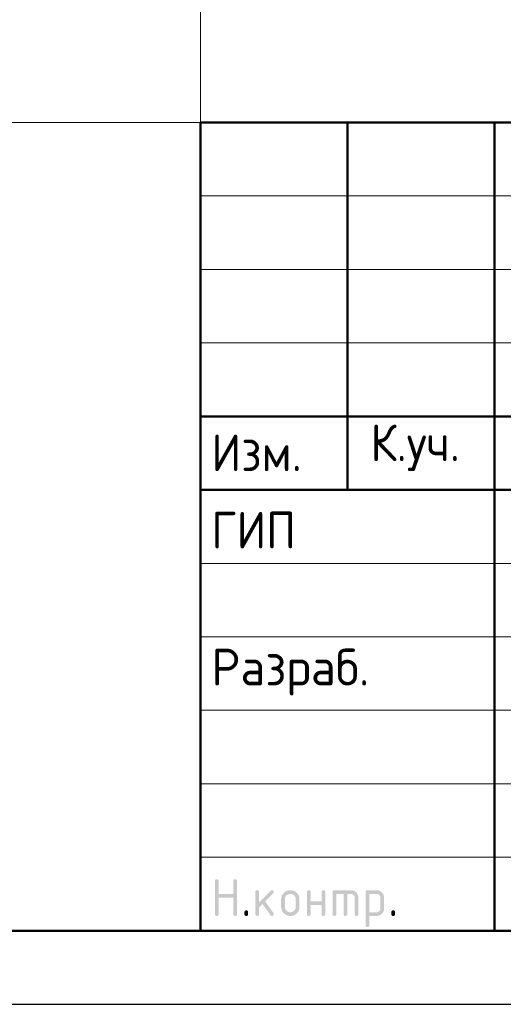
# Model space of a CAD drawing. Header units: millimetres. Extents: x 0 to 42000, y 0 to 29700.
# Tile 12 of 21: x 21771 to 25060, y 0 to 6699. Entities that reach past the tile are written whole.
import ezdxf

# ---------------------------------------------------------------- set-up
doc = ezdxf.new("R2010")
doc.units = ezdxf.units.MM
doc.layers.add('Standard', color=7, linetype='Continuous', lineweight=25)
doc.styles.add('ISOCPEUR', font='txt')

msp = doc.modelspace()

# ---------------------------------------------------------------- hatches: boundary and pattern name
at = {"layer": 'Standard', "linetype": 'Continuous', "lineweight": 25, "transparency": 33554687}
for points in [[(23099.1, 613.8), (23099.1, 838.8), (23099.1, 840.4), (23099.3, 841.7), (23099.5, 843.1), (23099.9, 844.3), (23100.3, 845.4), (23100.8, 846.4), (23101.4, 847.4), (23102.2, 848.2), (23103, 848.9), (23104, 849.5), (23104.9, 850.1), (23106.1, 850.5), (23107.3, 850.9), (23108.7, 851.1), (23110, 851.3), (23111.6, 851.3), (23113.2, 851.3), (23114.5, 851.1), (23115.9, 850.9), (23117.1, 850.5), (23118.3, 850.1), (23119.2, 849.5), (23120.2, 848.9), (23121, 848.2), (23121.8, 847.4), (23122.4, 846.4), (23123, 845.4), (23123.3, 844.3), (23123.7, 843.1), (23123.9, 841.7), (23124.1, 840.4), (23124.1, 838.8), (23124.1, 751.3), (23223.9, 751.3), (23223.9, 838.8), (23223.9, 840.4), (23224, 841.7), (23224.2, 843.1), (23224.6, 844.3), (23225, 845.4), (23225.6, 846.4), (23226.2, 847.4), (23227, 848.2), (23227.8, 848.9), (23228.7, 849.5), (23229.7, 850.1), (23230.9, 850.5), (23232.1, 850.9), (23233.4, 851.1), (23234.8, 851.3), (23236.4, 851.3), (23237.9, 851.3), (23239.3, 851.1), (23240.7, 850.9), (23241.9, 850.5), (23243, 850.1), (23244, 849.5), (23245, 848.9), (23245.8, 848.2), (23246.6, 847.4), (23247.1, 846.4), (23247.7, 845.4), (23248.1, 844.3), (23248.5, 843.1), (23248.7, 841.7), (23248.9, 840.4), (23248.9, 838.8), (23248.9, 613.8), (23248.9, 612.2), (23248.7, 610.9), (23248.5, 609.5), (23248.1, 608.3), (23247.7, 607.1), (23247.1, 606.2), (23246.6, 605.2), (23245.8, 604.4), (23245, 603.6), (23244, 603), (23243, 602.5), (23241.9, 602.1), (23240.7, 601.7), (23239.3, 601.5), (23237.9, 601.3), (23236.4, 601.3), (23234.8, 601.3), (23233.4, 601.5), (23232.1, 601.7), (23230.9, 602.1), (23229.7, 602.5), (23228.7, 603), (23227.8, 603.6), (23227, 604.4), (23226.2, 605.2), (23225.6, 606.2), (23225, 607.1), (23224.6, 608.3), (23224.2, 609.5), (23224, 610.9), (23223.9, 612.2), (23223.9, 613.8), (23223.9, 726.3), (23124.1, 726.3), (23124.1, 613.8), (23124.1, 612.2), (23123.9, 610.9), (23123.7, 609.5), (23123.3, 608.3), (23123, 607.1), (23122.4, 606.2), (23121.8, 605.2), (23121, 604.4), (23120.2, 603.6), (23119.2, 603), (23118.3, 602.5), (23117.1, 602.1), (23115.9, 601.7), (23114.5, 601.5), (23113.2, 601.3), (23111.6, 601.3), (23110, 601.3), (23108.7, 601.5), (23107.3, 601.7), (23106.1, 602.1), (23104.9, 602.5), (23104, 603), (23103, 603.6), (23102.2, 604.4), (23101.4, 605.2), (23100.8, 606.2), (23100.3, 607.1), (23099.9, 608.3), (23099.5, 609.5), (23099.3, 610.9), (23099.1, 612.2)], [(23398.9, 694), (23477.5, 772.6), (23478.4, 773.4), (23479.4, 774.1), (23480.4, 774.8), (23481.5, 775.2), (23482.7, 775.7), (23483.9, 775.9), (23485.1, 776.1), (23486.4, 776.1), (23488, 776.1), (23489.3, 775.9), (23490.7, 775.8), (23491.9, 775.4), (23493.1, 775), (23494, 774.4), (23495, 773.8), (23495.8, 773), (23496.6, 772.2), (23497.1, 771.3), (23497.7, 770.3), (23498.1, 769.1), (23498.5, 767.9), (23498.7, 766.6), (23498.9, 765.2), (23498.9, 763.7), (23498.9, 762.4), (23498.7, 761.3), (23498.4, 760.1), (23498, 759), (23497.5, 757.9), (23496.8, 756.9), (23496.1, 755.9), (23495.1, 754.9), (23440.2, 700.1), (23496.4, 621), (23497.7, 619.3), (23498.3, 617.4), (23498.9, 615.6), (23498.9, 613.6), (23498.9, 612.1), (23498.7, 610.7), (23498.5, 609.4), (23498.1, 608.2), (23497.7, 607), (23497.1, 606.1), (23496.6, 605.1), (23495.8, 604.4), (23495, 603.6), (23494, 603), (23493.1, 602.4), (23491.9, 602.1), (23490.7, 601.7), (23489.3, 601.5), (23488, 601.3), (23486.4, 601.3), (23484.8, 601.3), (23483.3, 601.6), (23481.8, 601.9), (23480.5, 602.6), (23479.2, 603.3), (23478.1, 604.3), (23477, 605.3), (23476, 606.6), (23422.2, 682.1), (23398.9, 658.8), (23398.9, 613.8), (23398.9, 612.2), (23398.7, 610.9), (23398.6, 609.5), (23398.2, 608.3), (23397.8, 607.1), (23397.2, 606.2), (23396.6, 605.2), (23395.8, 604.4), (23395, 603.6), (23394, 603), (23393.1, 602.5), (23391.9, 602.1), (23390.7, 601.7), (23389.4, 601.5), (23388, 601.3), (23386.4, 601.3), (23384.9, 601.3), (23383.5, 601.5), (23382.1, 601.7), (23380.9, 602.1), (23379.8, 602.5), (23378.8, 603), (23377.8, 603.6), (23377, 604.4), (23376.2, 605.2), (23375.7, 606.2), (23375.1, 607.1), (23374.7, 608.3), (23374.3, 609.5), (23374.1, 610.8), (23373.9, 612.2), (23373.9, 613.8), (23373.9, 763.7), (23373.9, 765.2), (23374.1, 766.6), (23374.3, 767.9), (23374.7, 769.1), (23375.1, 770.3), (23375.7, 771.3), (23376.2, 772.2), (23377, 773), (23377.8, 773.8), (23378.8, 774.4), (23379.8, 775), (23380.9, 775.4), (23382.1, 775.8), (23383.5, 775.9), (23384.9, 776.1), (23386.4, 776.1), (23388, 776.1), (23389.4, 775.9), (23390.7, 775.8), (23391.9, 775.4), (23393.1, 775), (23394, 774.4), (23395, 773.8), (23395.8, 773), (23396.6, 772.2), (23397.2, 771.3), (23397.8, 770.3), (23398.2, 769.1), (23398.6, 767.9), (23398.7, 766.6), (23398.9, 765.2), (23398.9, 763.7)], [(23748.7, 676.2), (23748.7, 613.8), (23748.7, 612.2), (23748.5, 610.8), (23748.3, 609.5), (23747.9, 608.3), (23747.5, 607.1), (23746.9, 606.2), (23746.3, 605.2), (23745.5, 604.4), (23744.8, 603.6), (23743.8, 603), (23742.8, 602.5), (23741.6, 602.1), (23740.4, 601.7), (23739.1, 601.5), (23737.7, 601.3), (23736.1, 601.3), (23734.6, 601.3), (23733.2, 601.5), (23731.8, 601.7), (23730.7, 602.1), (23729.5, 602.5), (23728.5, 603), (23727.5, 603.6), (23726.8, 604.4), (23726, 605.2), (23725.4, 606.2), (23724.8, 607.1), (23724.4, 608.3), (23724, 609.5), (23723.8, 610.8), (23723.6, 612.2), (23723.6, 613.8), (23723.6, 763.7), (23723.6, 765.2), (23723.8, 766.6), (23724, 767.9), (23724.4, 769.1), (23724.8, 770.3), (23725.4, 771.3), (23726, 772.2), (23726.8, 773), (23727.5, 773.8), (23728.5, 774.4), (23729.5, 775), (23730.7, 775.4), (23731.8, 775.8), (23733.2, 775.9), (23734.6, 776.1), (23736.1, 776.1), (23737.7, 776.1), (23739.1, 775.9), (23740.4, 775.8), (23741.6, 775.4), (23742.8, 775), (23743.8, 774.4), (23744.8, 773.8), (23745.5, 773), (23746.3, 772.2), (23746.9, 771.3), (23747.5, 770.3), (23747.9, 769.1), (23748.3, 768), (23748.5, 766.6), (23748.7, 765.2), (23748.7, 763.7), (23748.7, 701.2), (23823.3, 701.2), (23823.3, 763.7), (23823.3, 765.2), (23823.5, 766.6), (23823.7, 768), (23824.1, 769.1), (23824.5, 770.3), (23825.1, 771.3), (23825.7, 772.2), (23826.5, 773), (23827.3, 773.8), (23828.2, 774.4), (23829.2, 775), (23830.4, 775.4), (23831.6, 775.8), (23832.9, 775.9), (23834.3, 776.1), (23835.9, 776.1), (23837.4, 776.1), (23838.8, 775.9), (23840.2, 775.8), (23841.3, 775.4), (23842.5, 775), (23843.5, 774.4), (23844.5, 773.8), (23845.3, 773), (23846, 772.2), (23846.6, 771.3), (23847.2, 770.3), (23847.6, 769.1), (23848, 767.9), (23848.2, 766.6), (23848.4, 765.2), (23848.4, 763.7), (23848.4, 613.8), (23848.4, 612.2), (23848.2, 610.8), (23848, 609.5), (23847.6, 608.3), (23847.2, 607.1), (23846.6, 606.2), (23846, 605.2), (23845.3, 604.4), (23844.5, 603.6), (23843.5, 603), (23842.5, 602.5), (23841.3, 602.1), (23840.2, 601.7), (23838.8, 601.5), (23837.4, 601.3), (23835.9, 601.3), (23834.3, 601.3), (23832.9, 601.5), (23831.6, 601.7), (23830.4, 602.1), (23829.2, 602.5), (23828.2, 603), (23827.3, 603.6), (23826.5, 604.4), (23825.7, 605.2), (23825.1, 606.2), (23824.5, 607.1), (23824.1, 608.3), (23823.7, 609.5), (23823.5, 610.8), (23823.3, 612.2), (23823.3, 613.8), (23823.3, 676.2)], [(23911, 776.1), (24023.4, 776.1), (24026, 776.1), (24028.5, 775.9), (24031, 775.7), (24033.4, 775.2), (24035.8, 774.8), (24038.1, 774.1), (24040.4, 773.4), (24042.6, 772.5), (24044.8, 771.6), (24047, 770.5), (24049.1, 769.3), (24051.1, 767.9), (24053.1, 766.6), (24055, 765), (24056.9, 763.4), (24058.8, 761.6), (24060.6, 759.7), (24062.2, 757.8), (24063.8, 755.9), (24065.1, 753.9), (24066.5, 751.9), (24067.6, 749.8), (24068.8, 747.7), (24069.7, 745.4), (24070.6, 743.2), (24071.3, 740.9), (24072, 738.6), (24072.4, 736.2), (24072.9, 733.8), (24073.1, 731.3), (24073.3, 728.8), (24073.3, 726.2), (24073.3, 613.8), (24073.3, 612.2), (24073.1, 610.8), (24072.9, 609.5), (24072.6, 608.3), (24072.2, 607.1), (24071.6, 606.2), (24071, 605.2), (24070.2, 604.4), (24069.4, 603.6), (24068.4, 603), (24067.5, 602.5), (24066.3, 602.1), (24065.1, 601.7), (24063.8, 601.5), (24062.4, 601.3), (24060.8, 601.3), (24059.3, 601.3), (24057.9, 601.5), (24056.5, 601.7), (24055.3, 602.1), (24054.2, 602.5), (24053.2, 603), (24052.2, 603.6), (24051.4, 604.4), (24050.6, 605.2), (24050.1, 606.2), (24049.5, 607.1), (24049.1, 608.3), (24048.7, 609.5), (24048.5, 610.8), (24048.3, 612.2), (24048.3, 613.8), (24048.3, 726.1), (24048.3, 728.8), (24047.8, 731.2), (24047.4, 733.7), (24046.5, 735.9), (24045.6, 738.1), (24044.3, 740.1), (24042.9, 742.1), (24041.1, 743.9), (24039.3, 745.7), (24037.3, 747.1), (24035.3, 748.4), (24033.1, 749.3), (24030.9, 750.2), (24028.4, 750.7), (24026, 751.1), (24023.4, 751.1), (23998.4, 751.1), (23998.4, 613.8), (23998.4, 612.2), (23998.2, 610.8), (23998, 609.5), (23997.7, 608.3), (23997.3, 607.1), (23996.7, 606.2), (23996.1, 605.2), (23995.3, 604.4), (23994.5, 603.6), (23993.5, 603), (23992.6, 602.5), (23991.4, 602.1), (23990.2, 601.7), (23988.8, 601.5), (23987.5, 601.3), (23985.9, 601.3), (23984.3, 601.3), (23983, 601.5), (23981.6, 601.7), (23980.4, 602.1), (23979.3, 602.5), (23978.3, 603), (23977.3, 603.6), (23976.5, 604.4), (23975.7, 605.2), (23975.2, 606.2), (23974.6, 607.1), (23974.2, 608.3), (23973.8, 609.5), (23973.6, 610.8), (23973.4, 612.2), (23973.4, 613.8), (23973.4, 751.1), (23923.5, 751.1), (23923.5, 613.8), (23923.5, 612.2), (23923.3, 610.8), (23923.1, 609.5), (23922.7, 608.3), (23922.4, 607.1), (23921.8, 606.2), (23921.2, 605.2), (23920.4, 604.4), (23919.6, 603.6), (23918.6, 603), (23917.7, 602.5), (23916.5, 602.1), (23915.3, 601.7), (23913.9, 601.5), (23912.6, 601.3), (23911, 601.3), (23909.4, 601.3), (23908.1, 601.5), (23906.7, 601.7), (23905.5, 602.1), (23904.4, 602.5), (23903.4, 603), (23902.4, 603.6), (23901.6, 604.4), (23900.8, 605.2), (23900.2, 606.2), (23899.7, 607.1), (23899.3, 608.3), (23898.9, 609.5), (23898.7, 610.8), (23898.5, 612.2), (23898.5, 613.8), (23898.5, 763.7), (23898.5, 765.2), (23898.7, 766.6), (23898.9, 767.9), (23899.3, 769.1), (23899.6, 770.3), (23900.2, 771.3), (23900.8, 772.2), (23901.6, 773), (23902.4, 773.8), (23903.4, 774.4), (23904.3, 775), (23905.5, 775.4), (23906.7, 775.8), (23908, 775.9), (23909.4, 776.1)], [(23299, 626.3), (23299, 627.9), (23299.2, 629.3), (23299.4, 630.6), (23299.8, 631.8), (23300.2, 633), (23300.8, 634), (23301.3, 634.9), (23302.1, 635.7), (23302.9, 636.5), (23303.9, 637.1), (23304.9, 637.7), (23306, 638.1), (23307.2, 638.5), (23308.6, 638.7), (23309.9, 638.9), (23311.5, 638.9), (23313.1, 638.9), (23314.5, 638.7), (23315.8, 638.5), (23317, 638.1), (23318.2, 637.7), (23319.1, 637.1), (23320.1, 636.5), (23320.9, 635.7), (23321.7, 634.9), (23322.3, 634), (23322.9, 633), (23323.3, 631.8), (23323.6, 630.6), (23323.8, 629.3), (23324, 627.9), (23324, 626.3), (23324, 613.8), (23324, 612.2), (23323.8, 610.9), (23323.6, 609.5), (23323.3, 608.3), (23322.9, 607.2), (23322.3, 606.2), (23321.7, 605.2), (23320.9, 604.4), (23320.1, 603.6), (23319.1, 603), (23318.2, 602.5), (23317, 602.1), (23315.8, 601.7), (23314.5, 601.5), (23313.1, 601.3), (23311.5, 601.3), (23309.9, 601.3), (23308.6, 601.5), (23307.2, 601.7), (23306, 602.1), (23304.9, 602.5), (23303.9, 603), (23302.9, 603.6), (23302.1, 604.4), (23301.3, 605.2), (23300.8, 606.2), (23300.2, 607.2), (23299.8, 608.3), (23299.4, 609.5), (23299.2, 610.9), (23299, 612.2), (23299, 613.8)], [(24298.3, 626.3), (24298.3, 627.9), (24298.5, 629.3), (24298.7, 630.6), (24299.1, 631.8), (24299.5, 633), (24300.1, 634), (24300.6, 634.9), (24301.4, 635.7), (24302.2, 636.5), (24303.2, 637.1), (24304.2, 637.7), (24305.3, 638.1), (24306.5, 638.5), (24307.9, 638.7), (24309.3, 638.9), (24310.8, 638.9), (24312.4, 638.9), (24313.8, 638.7), (24315.1, 638.5), (24316.3, 638.1), (24317.5, 637.7), (24318.5, 637.1), (24319.4, 636.5), (24320.2, 635.7), (24321, 634.9), (24321.6, 634), (24322.2, 633), (24322.6, 631.8), (24323, 630.6), (24323.2, 629.3), (24323.3, 627.9), (24323.3, 626.3), (24323.3, 613.8), (24323.3, 612.2), (24323.2, 610.9), (24323, 609.5), (24322.6, 608.3), (24322.2, 607.2), (24321.6, 606.2), (24321, 605.2), (24320.2, 604.4), (24319.4, 603.6), (24318.5, 603), (24317.5, 602.5), (24316.3, 602.1), (24315.1, 601.7), (24313.8, 601.5), (24312.4, 601.3), (24310.8, 601.3), (24309.3, 601.3), (24307.9, 601.5), (24306.5, 601.7), (24305.3, 602.1), (24304.2, 602.5), (24303.2, 603), (24302.2, 603.6), (24301.4, 604.4), (24300.6, 605.2), (24300.1, 606.2), (24299.5, 607.2), (24299.1, 608.3), (24298.7, 609.5), (24298.5, 610.9), (24298.3, 612.2), (24298.3, 613.8)]]:
    msp.add_hatch(color=7, dxfattribs=at).paths.add_polyline_path(points, flags=16)
h = msp.add_hatch(color=7, dxfattribs=at)
h.paths.add_polyline_path([(23548.8, 663.7), (23548.8, 713.7), (23548.8, 716.9), (23549, 720.1), (23549.3, 723.2), (23549.9, 726.2), (23550.5, 729.2), (23551.3, 732.1), (23552.2, 734.9), (23553.3, 737.7), (23554.5, 740.5), (23555.9, 743.1), (23557.3, 745.8), (23559, 748.3), (23560.7, 750.8), (23562.7, 753.2), (23564.7, 755.6), (23567, 757.9), (23569.3, 760.2), (23571.7, 762.2), (23574.1, 764.2), (23576.6, 765.9), (23579.1, 767.6), (23581.8, 769), (23584.4, 770.4), (23587.2, 771.6), (23589.9, 772.7), (23592.8, 773.6), (23595.7, 774.4), (23598.7, 775), (23601.7, 775.6), (23604.8, 775.9), (23607.9, 776.1), (23611.1, 776.1), (23614.4, 776.1), (23617.6, 775.9), (23620.7, 775.6), (23623.8, 775), (23626.8, 774.5), (23629.7, 773.6), (23632.6, 772.8), (23635.4, 771.6), (23638.1, 770.5), (23640.8, 769.1), (23643.4, 767.7), (23645.9, 766), (23648.4, 764.3), (23650.8, 762.3), (23653.2, 760.3), (23655.5, 758.1), (23657.7, 755.8), (23659.7, 753.4), (23661.7, 751), (23663.4, 748.5), (23665.1, 746), (23666.5, 743.4), (23667.9, 740.7), (23669, 737.9), (23670.1, 735.2), (23671, 732.3), (23671.8, 729.4), (23672.4, 726.3), (23673, 723.3), (23673.2, 720.1), (23673.5, 717), (23673.5, 713.7), (23673.5, 663.7), (23673.5, 660.5), (23673.2, 657.4), (23673, 654.2), (23672.4, 651.2), (23671.8, 648.2), (23671, 645.4), (23670.1, 642.5), (23669, 639.7), (23667.8, 637), (23666.4, 634.3), (23665, 631.7), (23663.3, 629.2), (23661.6, 626.6), (23659.6, 624.2), (23657.6, 621.8), (23655.3, 619.5), (23653, 617.3), (23650.6, 615.3), (23648.2, 613.3), (23645.7, 611.6), (23643.2, 609.8), (23640.5, 608.4), (23637.9, 607), (23635.1, 605.9), (23632.4, 604.7), (23629.5, 603.9), (23626.6, 603), (23623.6, 602.4), (23620.6, 601.9), (23617.5, 601.6), (23614.4, 601.3), (23611.1, 601.3), (23607.9, 601.3), (23604.8, 601.6), (23601.7, 601.9), (23598.7, 602.4), (23595.7, 603), (23592.8, 603.9), (23589.9, 604.7), (23587.2, 605.9), (23584.4, 607), (23581.8, 608.4), (23579.1, 609.8), (23576.6, 611.6), (23574.1, 613.3), (23571.7, 615.3), (23569.3, 617.3), (23567, 619.5), (23564.7, 621.8), (23562.7, 624.2), (23560.7, 626.6), (23559, 629.2), (23557.3, 631.7), (23555.9, 634.3), (23554.5, 637), (23553.3, 639.7), (23552.2, 642.5), (23551.3, 645.4), (23550.5, 648.2), (23549.9, 651.2), (23549.3, 654.2), (23549, 657.4), (23548.8, 660.5)], flags=16)
h.paths.add_polyline_path([(23648.5, 663.8), (23648.5, 713.8), (23648.5, 717.7), (23647.8, 721.3), (23647.1, 724.9), (23645.7, 728.2), (23644.4, 731.5), (23642.3, 734.5), (23640.3, 737.6), (23637.5, 740.3), (23634.8, 743.1), (23631.8, 745.1), (23628.8, 747.2), (23625.5, 748.5), (23622.2, 749.9), (23618.6, 750.6), (23615, 751.3), (23611.1, 751.3), (23607.3, 751.3), (23603.7, 750.6), (23600.1, 749.9), (23596.8, 748.5), (23593.5, 747.2), (23590.5, 745.1), (23587.5, 743.1), (23584.7, 740.3), (23582, 737.6), (23580, 734.5), (23577.9, 731.5), (23576.5, 728.2), (23575.2, 724.9), (23574.5, 721.3), (23573.8, 717.7), (23573.8, 713.8), (23573.8, 663.8), (23573.8, 659.9), (23574.5, 656.3), (23575.2, 652.6), (23576.5, 649.3), (23577.9, 646), (23579.9, 643), (23581.9, 639.9), (23584.6, 637.2), (23587.4, 634.5), (23590.4, 632.5), (23593.4, 630.4), (23596.7, 629.1), (23600, 627.7), (23603.6, 627), (23607.2, 626.3), (23611.1, 626.3), (23615, 626.3), (23618.6, 627), (23622.2, 627.7), (23625.5, 629.1), (23628.8, 630.4), (23631.8, 632.5), (23634.8, 634.6), (23637.5, 637.3), (23640.3, 640.1), (23642.3, 643.1), (23644.4, 646.1), (23645.7, 649.4), (23647.1, 652.7), (23647.8, 656.3), (23648.5, 659.9)])
h = msp.add_hatch(color=7, dxfattribs=at)
h.paths.add_polyline_path([(24123.4, 763.7), (24123.4, 765.2), (24123.6, 766.6), (24123.8, 768), (24124.2, 769.1), (24124.6, 770.3), (24125.2, 771.3), (24125.8, 772.2), (24126.6, 773), (24127.3, 773.8), (24128.3, 774.4), (24129.3, 775), (24130.5, 775.4), (24131.6, 775.8), (24133, 775.9), (24134.4, 776.1), (24135.9, 776.1), (24198.3, 776.1), (24200.9, 776.1), (24203.4, 775.9), (24206, 775.7), (24208.4, 775.2), (24210.8, 774.8), (24213.1, 774.1), (24215.4, 773.4), (24217.7, 772.5), (24219.9, 771.6), (24222, 770.5), (24224.1, 769.4), (24226.1, 768), (24228.1, 766.7), (24230, 765.1), (24231.9, 763.5), (24233.7, 761.7), (24235.5, 759.9), (24237.1, 757.9), (24238.7, 756), (24240.1, 754), (24241.4, 752), (24242.6, 749.9), (24243.7, 747.8), (24244.6, 745.6), (24245.5, 743.3), (24246.2, 741), (24246.8, 738.7), (24247.3, 736.3), (24247.7, 733.9), (24248, 731.3), (24248.2, 728.8), (24248.2, 726.2), (24248.2, 651.2), (24248.2, 648.6), (24248, 646.1), (24247.7, 643.6), (24247.3, 641.2), (24246.8, 638.8), (24246.2, 636.5), (24245.5, 634.2), (24244.6, 632), (24243.7, 629.8), (24242.6, 627.7), (24241.4, 625.6), (24240.1, 623.5), (24238.7, 621.5), (24237.1, 619.6), (24235.6, 617.7), (24233.8, 615.9), (24232, 614), (24230, 612.4), (24228.1, 610.8), (24226.1, 609.5), (24224.1, 608.1), (24222, 607), (24219.9, 605.8), (24217.7, 604.9), (24215.5, 604), (24213.1, 603.3), (24210.8, 602.7), (24208.4, 602.2), (24206, 601.7), (24203.5, 601.5), (24201, 601.3), (24198.3, 601.3), (24148.5, 601.3), (24148.5, 538.9), (24148.5, 537.3), (24148.3, 535.9), (24148.1, 534.6), (24147.7, 533.4), (24147.3, 532.2), (24146.7, 531.3), (24146.1, 530.3), (24145.4, 529.5), (24144.6, 528.7), (24143.6, 528.1), (24142.6, 527.6), (24141.4, 527.2), (24140.3, 526.8), (24138.9, 526.6), (24137.5, 526.4), (24136, 526.4), (24134.4, 526.4), (24133, 526.6), (24131.6, 526.8), (24130.5, 527.2), (24129.3, 527.6), (24128.3, 528.1), (24127.3, 528.7), (24126.6, 529.5), (24125.8, 530.3), (24125.2, 531.3), (24124.6, 532.2), (24124.2, 533.4), (24123.8, 534.6), (24123.6, 535.9), (24123.4, 537.3), (24123.4, 538.9)], flags=16)
h.paths.add_polyline_path([(24148.5, 751.1), (24148.5, 626.3), (24198.3, 626.3), (24200.9, 626.3), (24203.3, 626.8), (24205.7, 627.2), (24207.9, 628.2), (24210.1, 629.1), (24212.1, 630.4), (24214.1, 631.8), (24215.9, 633.6), (24217.7, 635.4), (24219.1, 637.4), (24220.4, 639.5), (24221.3, 641.7), (24222.3, 643.9), (24222.7, 646.3), (24223.2, 648.7), (24223.2, 651.3), (24223.2, 726.1), (24223.2, 728.8), (24222.7, 731.2), (24222.3, 733.7), (24221.4, 735.9), (24220.5, 738.1), (24219.1, 740.1), (24217.8, 742.1), (24216, 743.9), (24214.2, 745.7), (24212.2, 747.1), (24210.2, 748.4), (24208, 749.3), (24205.8, 750.2), (24203.3, 750.7), (24200.9, 751.1), (24198.3, 751.1)])

# ---------------------------------------------------------------- linework, layer by layer
at = {"layer": 'Standard', "color": 7, "linetype": 'Continuous', "lineweight": 50, "transparency": 33554687}
for p, q in [((23000, 500), (23000, 6000)), ((23000, 6000), (41500, 6000)), ((24000, 3500), (24000, 6000)), ((25000, 500), (25000, 6000)), ((23000, 4000), (29500, 4000)), ((23000, 4000), (29500, 4000)), ((23000, 3500), (29500, 3500)), ((23000, 3500), (29500, 3500))]:
    msp.add_line(p, q, dxfattribs=at)
at = {"layer": 'Standard', "color": 7, "linetype": 'Continuous', "lineweight": 13, "transparency": 33554687}
for p, q in [((23000, 5500), (29500, 5500)), ((23000, 5000), (29500, 5000)), ((23000, 4500), (29500, 4500)), ((23000, 3000), (29500, 3000)), ((23000, 2500), (29500, 2500)), ((23000, 2500), (29500, 2500)), ((23000, 2000), (29500, 2000)), ((23000, 2000), (29500, 2000)), ((23000, 1500), (29500, 1500)), ((23000, 1000), (29500, 1000))]:
    msp.add_line(p, q, dxfattribs=at)
at = {"layer": 'Standard', "color": 7, "linetype": 'Continuous', "lineweight": 25, "transparency": 33554687}
msp.add_line((23000, 500), (41500, 500), dxfattribs=at)
msp.add_line((23000, 500), (41500, 500), dxfattribs=at)
msp.add_line((23000, 500), (41500, 500), dxfattribs=at)
msp.add_lwpolyline([(0, 0), (42000, 0), (42000, 29700), (0, 29700), (0, 0)], close=True, dxfattribs=at)
at = {"layer": 'Standard', "color": 7, "linetype": 'Continuous', "lineweight": 50, "transparency": 33554687}
msp.add_lwpolyline([(2000, 29200), (41500, 29200), (41500, 500), (2000, 500), (2000, 29200)], close=True, dxfattribs=at)
at = {"layer": 'Standard', "color": 7, "linetype": 'Continuous', "lineweight": 13, "transparency": 33554687}
for points in [[(41500, 29200), (15180, 29200), (15180, 6000), (41500, 6000), (41500, 29200)], [(10011.6, 500), (23000, 500), (23000, 14741.2), (10011.6, 14741.2), (10011.6, 500)]]:
    msp.add_lwpolyline(points, dxfattribs=at)
at = {"layer": 'Standard', "color": 7, "linetype": 'Continuous', "lineweight": 25, "transparency": 33554687}
msp.add_lwpolyline([(41500, 6000), (23000, 6000), (23000, 500), (41500, 500), (41500, 6000)], dxfattribs=at)

# ---------------------------------------------------------------- texts
at = {"layer": 'Standard', "color": 7, "linetype": 'Continuous', "lineweight": 25, "transparency": 33554687, "char_height": 250, "attachment_point": 7, "style": 'ISOCPEUR'}
for s, insert, width in [('\\W0.93;Изм.', (23074, 3627.5), 752.883), ('\\W0.93;К.уч.', (24156, 3627.5), 816.012), ('\\W0.92;ГИП', (23074, 3101.3), 689.604), ('\\W0.96;Разраб.', (23074, 2101.3), 1306.549)]:
    msp.add_mtext(s, dxfattribs=dict(at, insert=insert, width=width))

doc.saveas('drawing.dxf')
